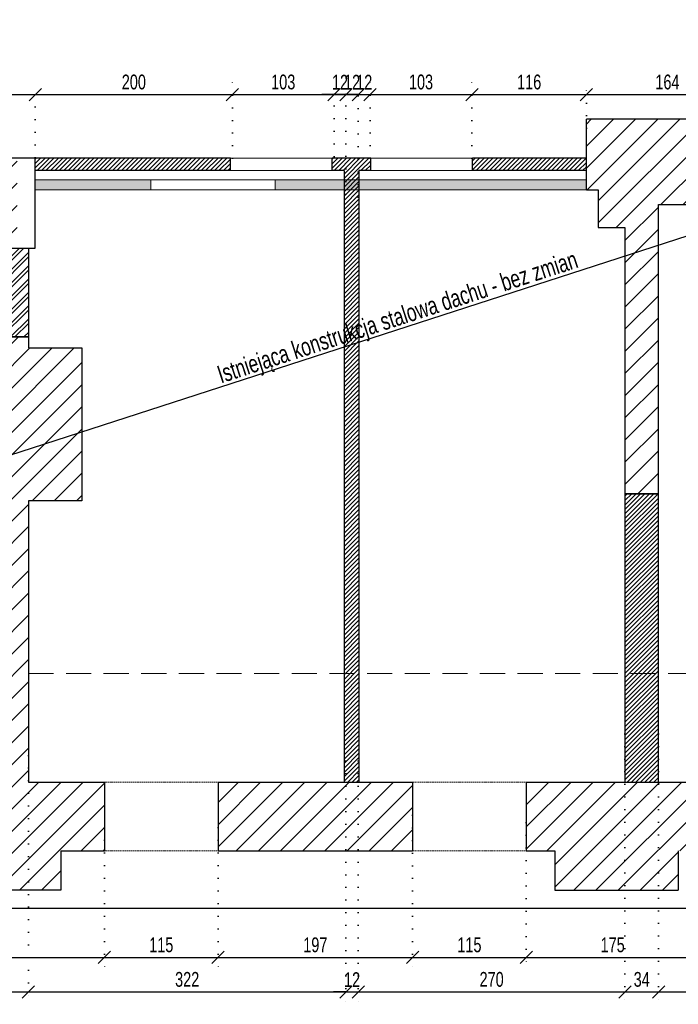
# Model space of a CAD drawing. Header units: millimetres. Extents: x 11149 to 111407, y -107619 to -23630.
# Tile 5 of 245: x 13029 to 13696, y -40030 to -39033. Entities that reach past the tile are written whole.
import ezdxf

# ---------------------------------------------------------------- set-up
doc = ezdxf.new("R2010")
doc.units = ezdxf.units.MM
doc.header["$LTSCALE"] = 2
for name, pattern in [('DOT', [6.35, 0, -6.35]), ('HIDDEN', [9.525, 6.35, -3.175]), ('HIDDENX2', [19.05, 12.7, -6.35])]:
    doc.linetypes.add(name, pattern=pattern)
doc.layers.get('0').update_dxf_attribs({"plot": 0})
doc.layers.get('Defpoints').update_dxf_attribs({"color": 1})
for name, color, linetype in [('3DPLAN_A_KRESKOWANIE 1', 253, 'Continuous'), ('3DPLAN_A_OPIS', 8, 'Continuous'), ('3DPLAN_K_NOŚNA', 7, 'Continuous'), ('3DPLAN_K_OBRYS WIDOK', 242, 'Continuous')]:
    doc.layers.add(name, color=color, linetype=linetype)
for name, color, linetype, lineweight in [('3DPLAN_A_WYSOKOŚCI ZMIANA', 144, 'HIDDENX2', 5), ('A_WYBURZENIA', 6, 'Continuous', 0), ('A_ściany mur', 2, 'Continuous', 30), ('e-cad_wymiary', 4, 'Continuous', 9), ('Opisy', 7, 'Continuous', 13), ('WIDOK', 7, 'Continuous', 25)]:
    doc.layers.add(name, color=color, linetype=linetype, lineweight=lineweight)
doc.styles.add('e-cad_1', font='arial.ttf', dxfattribs={"width": 0.7})
doc.dimstyles.new('e-cad_1_100_[cm]', dxfattribs={"dimscale": 10, "dimtxt": 1.5, "dimasz": 1.25, "dimexe": 1.25, "dimexo": 0.625, "dimgap": 0.5, "dimtad": 1, "dimdec": 0, "dimrnd": 1, "dimzin": 1, "dimtxsty": 'e-cad_1', "dimblk": 'OBLIQUE', "dimcen": 2.5, "dimclrd": 256, "dimclre": 252, "dimclrt": 7, "dimadec": 0, "dimazin": 0, "dimtfac": 1, "dimtix": 1, "dimtmove": 2, "dimatfit": 3, "dimldrblk": 'NONE', "dimfxl": 60, "dimfxlon": 1, "dimarcsym": 0})
pattern_1 = [(45, (-15708.4828, 6015.711), (-2.24506403, 2.24506403), [])]

# ---------------------------------------------------------------- blocks, each defined once
blk = doc.blocks.new('_OBLIQUE')
at = {"color": 0, "linetype": 'ByBlock', "lineweight": -2}
blk.add_line((-0.5, -0.5), (0.5, 0.5), dxfattribs=at)
blk = doc.blocks.new('*D601')
at = {"layer": 'Defpoints', "color": 0}
for p in [(12901.97, -39838.45), (13114.97, -39845.19), (13114.97, -39982.89)]:
    blk.add_point(p, dxfattribs=at)
at = {"layer": 'e-cad_wymiary', "color": 252, "linetype": 'DOT', "lineweight": -2}
for p, q in [((12901.97, -39844.7), (12901.97, -39995.39)), ((13114.97, -39851.44), (13114.97, -39995.39))]:
    blk.add_line(p, q, dxfattribs=at)
at = {"layer": 'e-cad_wymiary', "lineweight": -2}
blk.add_line((12901.97, -39982.89), (13114.97, -39982.89), dxfattribs=at)
at = {"layer": 'e-cad_wymiary', "lineweight": -2, "xscale": 12.5, "yscale": 12.5, "zscale": 12.5, "rotation": 180}
blk.add_blockref('_OBLIQUE', (12901.97, -39982.89), dxfattribs=at)
at = {"layer": 'e-cad_wymiary', "lineweight": -2, "xscale": 12.5, "yscale": 12.5, "zscale": 12.5}
blk.add_blockref('_OBLIQUE', (13114.97, -39982.89), dxfattribs=at)
at = {"layer": 'e-cad_wymiary', "color": 7, "insert": (13008.47, -39970.23), "char_height": 15, "attachment_point": 5, "style": 'e-cad_1'}
blk.add_mtext('213', dxfattribs=at)
blk = doc.blocks.new('_None')
blk = doc.blocks.new('*D602')
at = {"layer": 'Defpoints', "color": 0}
for p in [(13114.97, -39845.19), (13229.97, -39845.19), (13229.97, -39982.89)]:
    blk.add_point(p, dxfattribs=at)
at = {"layer": 'e-cad_wymiary', "color": 252, "linetype": 'DOT', "lineweight": -2}
for p, q in [((13114.97, -39851.44), (13114.97, -39995.39)), ((13229.97, -39851.44), (13229.97, -39995.39))]:
    blk.add_line(p, q, dxfattribs=at)
at = {"layer": 'e-cad_wymiary', "lineweight": -2}
blk.add_line((13114.97, -39982.89), (13229.97, -39982.89), dxfattribs=at)
at = {"layer": 'e-cad_wymiary', "lineweight": -2, "xscale": 12.5, "yscale": 12.5, "zscale": 12.5, "rotation": 180}
blk.add_blockref('_OBLIQUE', (13114.97, -39982.89), dxfattribs=at)
at = {"layer": 'e-cad_wymiary', "lineweight": -2, "xscale": 12.5, "yscale": 12.5, "zscale": 12.5}
blk.add_blockref('_OBLIQUE', (13229.97, -39982.89), dxfattribs=at)
at = {"layer": 'e-cad_wymiary', "color": 7, "insert": (13172.47, -39970.23), "char_height": 15, "attachment_point": 5, "style": 'e-cad_1'}
blk.add_mtext('115', dxfattribs=at)
blk = doc.blocks.new('*D603')
at = {"layer": 'Defpoints', "color": 0}
for p in [(13426.97, -39832.53), (13229.97, -39845.19), (13426.97, -39982.89)]:
    blk.add_point(p, dxfattribs=at)
at = {"layer": 'e-cad_wymiary', "color": 252, "linetype": 'DOT', "lineweight": -2}
for p, q in [((13426.97, -39838.78), (13426.97, -39995.39)), ((13229.97, -39851.44), (13229.97, -39995.39))]:
    blk.add_line(p, q, dxfattribs=at)
at = {"layer": 'e-cad_wymiary', "lineweight": -2}
blk.add_line((13229.97, -39982.89), (13426.97, -39982.89), dxfattribs=at)
at = {"layer": 'e-cad_wymiary', "lineweight": -2, "xscale": 12.5, "yscale": 12.5, "zscale": 12.5, "rotation": 180}
blk.add_blockref('_OBLIQUE', (13229.97, -39982.89), dxfattribs=at)
at = {"layer": 'e-cad_wymiary', "lineweight": -2, "xscale": 12.5, "yscale": 12.5, "zscale": 12.5}
blk.add_blockref('_OBLIQUE', (13426.97, -39982.89), dxfattribs=at)
at = {"layer": 'e-cad_wymiary', "color": 7, "insert": (13328.47, -39970.23), "char_height": 15, "attachment_point": 5, "style": 'e-cad_1'}
blk.add_mtext('197', dxfattribs=at)
blk = doc.blocks.new('*D604')
at = {"layer": 'Defpoints', "color": 0}
for p in [(13426.97, -39832.53), (13541.97, -39840.14), (13541.97, -39982.89)]:
    blk.add_point(p, dxfattribs=at)
at = {"layer": 'e-cad_wymiary', "color": 252, "linetype": 'DOT', "lineweight": -2}
for p, q in [((13426.97, -39838.78), (13426.97, -39995.39)), ((13541.97, -39846.39), (13541.97, -39995.39))]:
    blk.add_line(p, q, dxfattribs=at)
at = {"layer": 'e-cad_wymiary', "lineweight": -2}
blk.add_line((13426.97, -39982.89), (13541.97, -39982.89), dxfattribs=at)
at = {"layer": 'e-cad_wymiary', "lineweight": -2, "xscale": 12.5, "yscale": 12.5, "zscale": 12.5, "rotation": 180}
blk.add_blockref('_OBLIQUE', (13426.97, -39982.89), dxfattribs=at)
at = {"layer": 'e-cad_wymiary', "lineweight": -2, "xscale": 12.5, "yscale": 12.5, "zscale": 12.5}
blk.add_blockref('_OBLIQUE', (13541.97, -39982.89), dxfattribs=at)
at = {"layer": 'e-cad_wymiary', "color": 7, "insert": (13484.47, -39970.23), "char_height": 15, "attachment_point": 5, "style": 'e-cad_1'}
blk.add_mtext('115', dxfattribs=at)
blk = doc.blocks.new('*D605')
at = {"layer": 'Defpoints', "color": 0}
for p in [(13716.97, -39829.1), (13541.97, -39840.14), (13716.97, -39982.89)]:
    blk.add_point(p, dxfattribs=at)
at = {"layer": 'e-cad_wymiary', "color": 252, "linetype": 'DOT', "lineweight": -2}
for p, q in [((13716.97, -39835.35), (13716.97, -39995.39)), ((13541.97, -39846.39), (13541.97, -39995.39))]:
    blk.add_line(p, q, dxfattribs=at)
at = {"layer": 'e-cad_wymiary', "lineweight": -2}
blk.add_line((13541.97, -39982.89), (13716.97, -39982.89), dxfattribs=at)
at = {"layer": 'e-cad_wymiary', "lineweight": -2, "xscale": 12.5, "yscale": 12.5, "zscale": 12.5, "rotation": 180}
blk.add_blockref('_OBLIQUE', (13541.97, -39982.89), dxfattribs=at)
at = {"layer": 'e-cad_wymiary', "lineweight": -2, "xscale": 12.5, "yscale": 12.5, "zscale": 12.5}
blk.add_blockref('_OBLIQUE', (13716.97, -39982.89), dxfattribs=at)
at = {"layer": 'e-cad_wymiary', "color": 7, "insert": (13629.47, -39970.23), "char_height": 15, "attachment_point": 5, "style": 'e-cad_1'}
blk.add_mtext('175', dxfattribs=at)
blk = doc.blocks.new('*D627')
at = {"layer": 'Defpoints', "color": 0}
for p in [(12981.97, -39773.58), (13037.97, -39771.96), (13037.97, -40017.89)]:
    blk.add_point(p, dxfattribs=at)
at = {"layer": 'e-cad_wymiary', "color": 252, "linetype": 'DOT', "lineweight": -2}
for p, q in [((12981.97, -39779.83), (12981.97, -40030.39)), ((13037.97, -39778.21), (13037.97, -40030.39))]:
    blk.add_line(p, q, dxfattribs=at)
at = {"layer": 'e-cad_wymiary', "lineweight": -2}
blk.add_line((12981.97, -40017.89), (13037.97, -40017.89), dxfattribs=at)
at = {"layer": 'e-cad_wymiary', "lineweight": -2, "xscale": 12.5, "yscale": 12.5, "zscale": 12.5, "rotation": 180}
blk.add_blockref('_OBLIQUE', (12981.97, -40017.89), dxfattribs=at)
at = {"layer": 'e-cad_wymiary', "lineweight": -2, "xscale": 12.5, "yscale": 12.5, "zscale": 12.5}
blk.add_blockref('_OBLIQUE', (13037.97, -40017.89), dxfattribs=at)
at = {"layer": 'e-cad_wymiary', "color": 7, "insert": (13009.97, -40005.23), "char_height": 15, "attachment_point": 5, "style": 'e-cad_1'}
blk.add_mtext('56', dxfattribs=at)
blk = doc.blocks.new('*D628')
at = {"layer": 'Defpoints', "color": 0}
for p in [(13037.97, -39771.96), (13359.48, -39777.63), (13359.48, -40017.89)]:
    blk.add_point(p, dxfattribs=at)
at = {"layer": 'e-cad_wymiary', "color": 252, "linetype": 'DOT', "lineweight": -2}
for p, q in [((13037.97, -39778.21), (13037.97, -40030.39)), ((13359.48, -39783.88), (13359.48, -40030.39))]:
    blk.add_line(p, q, dxfattribs=at)
at = {"layer": 'e-cad_wymiary', "lineweight": -2}
blk.add_line((13037.97, -40017.89), (13359.48, -40017.89), dxfattribs=at)
at = {"layer": 'e-cad_wymiary', "lineweight": -2, "xscale": 12.5, "yscale": 12.5, "zscale": 12.5, "rotation": 180}
blk.add_blockref('_OBLIQUE', (13037.97, -40017.89), dxfattribs=at)
at = {"layer": 'e-cad_wymiary', "lineweight": -2, "xscale": 12.5, "yscale": 12.5, "zscale": 12.5}
blk.add_blockref('_OBLIQUE', (13359.48, -40017.89), dxfattribs=at)
at = {"layer": 'e-cad_wymiary', "color": 7, "insert": (13198.73, -40005.23), "char_height": 15, "attachment_point": 5, "style": 'e-cad_1'}
blk.add_mtext('322', dxfattribs=at)
blk = doc.blocks.new('*D629')
at = {"layer": 'Defpoints', "color": 0}
for p in [(13359.48, -39777.63), (13371.98, -39777.63), (13371.98, -40017.89)]:
    blk.add_point(p, dxfattribs=at)
at = {"layer": 'e-cad_wymiary', "color": 252, "linetype": 'DOT', "lineweight": -2}
for p, q in [((13359.48, -39783.88), (13359.48, -40030.39)), ((13371.98, -39783.88), (13371.98, -40030.39))]:
    blk.add_line(p, q, dxfattribs=at)
at = {"layer": 'e-cad_wymiary', "lineweight": -2}
for p, q in [((13359.48, -40017.89), (13346.98, -40017.89)), ((13359.48, -40017.89), (13371.98, -40017.89)), ((13371.98, -40017.89), (13384.48, -40017.89))]:
    blk.add_line(p, q, dxfattribs=at)
at = {"layer": 'e-cad_wymiary', "lineweight": -2, "xscale": 12.5, "yscale": 12.5, "zscale": 12.5}
blk.add_blockref('_OBLIQUE', (13359.48, -40017.89), dxfattribs=at)
at = {"layer": 'e-cad_wymiary', "lineweight": -2, "xscale": 12.5, "yscale": 12.5, "zscale": 12.5, "rotation": 180}
blk.add_blockref('_OBLIQUE', (13371.98, -40017.89), dxfattribs=at)
at = {"layer": 'e-cad_wymiary', "color": 7, "insert": (13365.73, -40005.36), "char_height": 15, "attachment_point": 5, "style": 'e-cad_1'}
blk.add_mtext('12', dxfattribs=at)
blk = doc.blocks.new('*D630')
at = {"layer": 'Defpoints', "color": 0}
for p in [(13641.97, -39750.09), (13371.98, -39777.63), (13641.97, -40017.89)]:
    blk.add_point(p, dxfattribs=at)
at = {"layer": 'e-cad_wymiary', "color": 252, "linetype": 'DOT', "lineweight": -2}
for p, q in [((13641.97, -39756.34), (13641.97, -40030.39)), ((13371.98, -39783.88), (13371.98, -40030.39))]:
    blk.add_line(p, q, dxfattribs=at)
at = {"layer": 'e-cad_wymiary', "lineweight": -2}
blk.add_line((13371.98, -40017.89), (13641.97, -40017.89), dxfattribs=at)
at = {"layer": 'e-cad_wymiary', "lineweight": -2, "xscale": 12.5, "yscale": 12.5, "zscale": 12.5, "rotation": 180}
blk.add_blockref('_OBLIQUE', (13371.98, -40017.89), dxfattribs=at)
at = {"layer": 'e-cad_wymiary', "lineweight": -2, "xscale": 12.5, "yscale": 12.5, "zscale": 12.5}
blk.add_blockref('_OBLIQUE', (13641.97, -40017.89), dxfattribs=at)
at = {"layer": 'e-cad_wymiary', "color": 7, "insert": (13506.98, -40005.23), "char_height": 15, "attachment_point": 5, "style": 'e-cad_1'}
blk.add_mtext('270', dxfattribs=at)
blk = doc.blocks.new('*D631')
at = {"layer": 'Defpoints', "color": 0}
for p in [(13641.97, -39750.09), (13675.97, -39750.09), (13675.97, -40017.89)]:
    blk.add_point(p, dxfattribs=at)
at = {"layer": 'e-cad_wymiary', "color": 252, "linetype": 'DOT', "lineweight": -2}
for p, q in [((13641.97, -39756.34), (13641.97, -40030.39)), ((13675.97, -39756.34), (13675.97, -40030.39))]:
    blk.add_line(p, q, dxfattribs=at)
at = {"layer": 'e-cad_wymiary', "lineweight": -2}
blk.add_line((13641.97, -40017.89), (13675.97, -40017.89), dxfattribs=at)
at = {"layer": 'e-cad_wymiary', "lineweight": -2, "xscale": 12.5, "yscale": 12.5, "zscale": 12.5, "rotation": 180}
blk.add_blockref('_OBLIQUE', (13641.97, -40017.89), dxfattribs=at)
at = {"layer": 'e-cad_wymiary', "lineweight": -2, "xscale": 12.5, "yscale": 12.5, "zscale": 12.5}
blk.add_blockref('_OBLIQUE', (13675.97, -40017.89), dxfattribs=at)
at = {"layer": 'e-cad_wymiary', "color": 7, "insert": (13658.97, -40005.23), "char_height": 15, "attachment_point": 5, "style": 'e-cad_1'}
blk.add_mtext('34', dxfattribs=at)
blk = doc.blocks.new('*D632')
at = {"layer": 'Defpoints', "color": 0, "ltscale": 0.5}
for p in [(13962.44, -39723.35), (13675.97, -39750.09), (13962.44, -40017.89)]:
    blk.add_point(p, dxfattribs=at)
at = {"layer": 'e-cad_wymiary', "color": 252, "linetype": 'DOT', "lineweight": -2}
for p, q in [((13962.44, -39729.6), (13962.44, -40030.39)), ((13675.97, -39756.34), (13675.97, -40030.39))]:
    blk.add_line(p, q, dxfattribs=at)
at = {"layer": 'e-cad_wymiary', "lineweight": -2}
blk.add_line((13675.97, -40017.89), (13962.44, -40017.89), dxfattribs=at)
at = {"layer": 'e-cad_wymiary', "lineweight": -2, "ltscale": 0.5, "xscale": 12.5, "yscale": 12.5, "zscale": 12.5, "rotation": 180}
blk.add_blockref('_OBLIQUE', (13675.97, -40017.89), dxfattribs=at)
at = {"layer": 'e-cad_wymiary', "lineweight": -2, "ltscale": 0.5, "xscale": 12.5, "yscale": 12.5, "zscale": 12.5}
blk.add_blockref('_OBLIQUE', (13962.44, -40017.89), dxfattribs=at)
at = {"layer": 'e-cad_wymiary', "color": 7, "ltscale": 0.5, "insert": (13819.2, -40005.23), "char_height": 15, "attachment_point": 5, "style": 'e-cad_1'}
blk.add_mtext('286', dxfattribs=at)
blk = doc.blocks.new('*D720')
at = {"layer": 'Defpoints', "color": 0}
for p in [(13044.97, -39108.89), (12950.97, -39178.75), (13044.97, -39178.75)]:
    blk.add_point(p, dxfattribs=at)
at = {"layer": 'e-cad_wymiary', "color": 252, "linetype": 'DOT', "lineweight": -2}
for p, q in [((12950.97, -39172.5), (12950.97, -39096.39)), ((13044.97, -39172.5), (13044.97, -39096.39))]:
    blk.add_line(p, q, dxfattribs=at)
at = {"layer": 'e-cad_wymiary', "lineweight": -2}
blk.add_line((12950.97, -39108.89), (13044.97, -39108.89), dxfattribs=at)
at = {"layer": 'e-cad_wymiary', "lineweight": -2, "xscale": 12.5, "yscale": 12.5, "zscale": 12.5, "rotation": 180}
blk.add_blockref('_OBLIQUE', (12950.97, -39108.89), dxfattribs=at)
at = {"layer": 'e-cad_wymiary', "lineweight": -2, "xscale": 12.5, "yscale": 12.5, "zscale": 12.5}
blk.add_blockref('_OBLIQUE', (13044.97, -39108.89), dxfattribs=at)
at = {"layer": 'e-cad_wymiary', "color": 7, "insert": (12997.97, -39096.23), "char_height": 15, "attachment_point": 5, "style": 'e-cad_1'}
blk.add_mtext('94', dxfattribs=at)
blk = doc.blocks.new('*D721')
at = {"layer": 'Defpoints', "color": 0}
for p in [(13244.48, -39108.89), (13044.97, -39178.75), (13244.48, -39179.64)]:
    blk.add_point(p, dxfattribs=at)
at = {"layer": 'e-cad_wymiary', "color": 252, "linetype": 'DOT', "lineweight": -2}
for p, q in [((13044.97, -39172.5), (13044.97, -39096.39)), ((13244.48, -39173.39), (13244.48, -39096.39))]:
    blk.add_line(p, q, dxfattribs=at)
at = {"layer": 'e-cad_wymiary', "lineweight": -2}
blk.add_line((13044.97, -39108.89), (13244.48, -39108.89), dxfattribs=at)
at = {"layer": 'e-cad_wymiary', "lineweight": -2, "xscale": 12.5, "yscale": 12.5, "zscale": 12.5, "rotation": 180}
blk.add_blockref('_OBLIQUE', (13044.97, -39108.89), dxfattribs=at)
at = {"layer": 'e-cad_wymiary', "lineweight": -2, "xscale": 12.5, "yscale": 12.5, "zscale": 12.5}
blk.add_blockref('_OBLIQUE', (13244.48, -39108.89), dxfattribs=at)
at = {"layer": 'e-cad_wymiary', "color": 7, "insert": (13144.73, -39096.23), "char_height": 15, "attachment_point": 5, "style": 'e-cad_1'}
blk.add_mtext('200', dxfattribs=at)
blk = doc.blocks.new('*D722')
at = {"layer": 'Defpoints', "color": 0}
for p in [(13347.48, -39108.89), (13244.48, -39179.64), (13347.48, -39177.8)]:
    blk.add_point(p, dxfattribs=at)
at = {"layer": 'e-cad_wymiary', "color": 252, "linetype": 'DOT', "lineweight": -2}
for p, q in [((13244.48, -39173.39), (13244.48, -39096.39)), ((13347.48, -39171.55), (13347.48, -39096.39))]:
    blk.add_line(p, q, dxfattribs=at)
at = {"layer": 'e-cad_wymiary', "lineweight": -2}
blk.add_line((13244.48, -39108.89), (13347.48, -39108.89), dxfattribs=at)
at = {"layer": 'e-cad_wymiary', "lineweight": -2, "xscale": 12.5, "yscale": 12.5, "zscale": 12.5, "rotation": 180}
blk.add_blockref('_OBLIQUE', (13244.48, -39108.89), dxfattribs=at)
at = {"layer": 'e-cad_wymiary', "lineweight": -2, "xscale": 12.5, "yscale": 12.5, "zscale": 12.5}
blk.add_blockref('_OBLIQUE', (13347.48, -39108.89), dxfattribs=at)
at = {"layer": 'e-cad_wymiary', "color": 7, "insert": (13295.98, -39096.23), "char_height": 15, "attachment_point": 5, "style": 'e-cad_1'}
blk.add_mtext('103', dxfattribs=at)
blk = doc.blocks.new('*D723')
at = {"layer": 'Defpoints', "color": 0}
for p in [(13359.48, -39108.89), (13347.48, -39177.8), (13359.48, -39216.09)]:
    blk.add_point(p, dxfattribs=at)
at = {"layer": 'e-cad_wymiary', "color": 252, "linetype": 'DOT', "lineweight": -2}
for p, q in [((13347.48, -39171.55), (13347.48, -39096.39)), ((13359.48, -39209.84), (13359.48, -39096.39))]:
    blk.add_line(p, q, dxfattribs=at)
at = {"layer": 'e-cad_wymiary', "lineweight": -2}
for p, q in [((13347.48, -39108.89), (13334.98, -39108.89)), ((13347.48, -39108.89), (13359.48, -39108.89)), ((13359.48, -39108.89), (13371.98, -39108.89))]:
    blk.add_line(p, q, dxfattribs=at)
at = {"layer": 'e-cad_wymiary', "lineweight": -2, "xscale": 12.5, "yscale": 12.5, "zscale": 12.5}
blk.add_blockref('_OBLIQUE', (13347.48, -39108.89), dxfattribs=at)
at = {"layer": 'e-cad_wymiary', "lineweight": -2, "xscale": 12.5, "yscale": 12.5, "zscale": 12.5, "rotation": 180}
blk.add_blockref('_OBLIQUE', (13359.48, -39108.89), dxfattribs=at)
at = {"layer": 'e-cad_wymiary', "color": 7, "insert": (13353.48, -39096.36), "char_height": 15, "attachment_point": 5, "style": 'e-cad_1'}
blk.add_mtext('12', dxfattribs=at)
blk = doc.blocks.new('*D724')
at = {"layer": 'Defpoints', "color": 0}
for p in [(13371.98, -39108.89), (13359.48, -39216.09), (13371.98, -39218.94)]:
    blk.add_point(p, dxfattribs=at)
at = {"layer": 'e-cad_wymiary', "color": 252, "linetype": 'DOT', "lineweight": -2}
for p, q in [((13359.48, -39209.84), (13359.48, -39096.39)), ((13371.98, -39212.69), (13371.98, -39096.39))]:
    blk.add_line(p, q, dxfattribs=at)
at = {"layer": 'e-cad_wymiary', "lineweight": -2}
for p, q in [((13359.48, -39108.89), (13346.98, -39108.89)), ((13359.48, -39108.89), (13371.98, -39108.89)), ((13371.98, -39108.89), (13384.48, -39108.89))]:
    blk.add_line(p, q, dxfattribs=at)
at = {"layer": 'e-cad_wymiary', "lineweight": -2, "xscale": 12.5, "yscale": 12.5, "zscale": 12.5}
blk.add_blockref('_OBLIQUE', (13359.48, -39108.89), dxfattribs=at)
at = {"layer": 'e-cad_wymiary', "lineweight": -2, "xscale": 12.5, "yscale": 12.5, "zscale": 12.5, "rotation": 180}
blk.add_blockref('_OBLIQUE', (13371.98, -39108.89), dxfattribs=at)
at = {"layer": 'e-cad_wymiary', "color": 7, "insert": (13365.73, -39096.36), "char_height": 15, "attachment_point": 5, "style": 'e-cad_1'}
blk.add_mtext('12', dxfattribs=at)
blk = doc.blocks.new('*D725')
at = {"layer": 'Defpoints', "color": 0}
for p in [(13383.98, -39108.89), (13383.98, -39179.64), (13371.98, -39218.94)]:
    blk.add_point(p, dxfattribs=at)
at = {"layer": 'e-cad_wymiary', "color": 252, "linetype": 'DOT', "lineweight": -2}
for p, q in [((13371.98, -39212.69), (13371.98, -39096.39)), ((13383.98, -39173.39), (13383.98, -39096.39))]:
    blk.add_line(p, q, dxfattribs=at)
at = {"layer": 'e-cad_wymiary', "lineweight": -2}
for p, q in [((13371.98, -39108.89), (13359.48, -39108.89)), ((13371.98, -39108.89), (13383.98, -39108.89)), ((13383.98, -39108.89), (13396.48, -39108.89))]:
    blk.add_line(p, q, dxfattribs=at)
at = {"layer": 'e-cad_wymiary', "lineweight": -2, "xscale": 12.5, "yscale": 12.5, "zscale": 12.5}
blk.add_blockref('_OBLIQUE', (13371.98, -39108.89), dxfattribs=at)
at = {"layer": 'e-cad_wymiary', "lineweight": -2, "xscale": 12.5, "yscale": 12.5, "zscale": 12.5, "rotation": 180}
blk.add_blockref('_OBLIQUE', (13383.98, -39108.89), dxfattribs=at)
at = {"layer": 'e-cad_wymiary', "color": 7, "insert": (13377.98, -39096.36), "char_height": 15, "attachment_point": 5, "style": 'e-cad_1'}
blk.add_mtext('12', dxfattribs=at)
blk = doc.blocks.new('*D726')
at = {"layer": 'Defpoints', "color": 0}
for p in [(13486.98, -39108.89), (13383.98, -39179.64), (13486.98, -39179.64)]:
    blk.add_point(p, dxfattribs=at)
at = {"layer": 'e-cad_wymiary', "color": 252, "linetype": 'DOT', "lineweight": -2}
for p, q in [((13383.98, -39173.39), (13383.98, -39096.39)), ((13486.98, -39173.39), (13486.98, -39096.39))]:
    blk.add_line(p, q, dxfattribs=at)
at = {"layer": 'e-cad_wymiary', "lineweight": -2}
blk.add_line((13383.98, -39108.89), (13486.98, -39108.89), dxfattribs=at)
at = {"layer": 'e-cad_wymiary', "lineweight": -2, "xscale": 12.5, "yscale": 12.5, "zscale": 12.5, "rotation": 180}
blk.add_blockref('_OBLIQUE', (13383.98, -39108.89), dxfattribs=at)
at = {"layer": 'e-cad_wymiary', "lineweight": -2, "xscale": 12.5, "yscale": 12.5, "zscale": 12.5}
blk.add_blockref('_OBLIQUE', (13486.98, -39108.89), dxfattribs=at)
at = {"layer": 'e-cad_wymiary', "color": 7, "insert": (13435.48, -39096.23), "char_height": 15, "attachment_point": 5, "style": 'e-cad_1'}
blk.add_mtext('103', dxfattribs=at)
blk = doc.blocks.new('*D727')
at = {"layer": 'Defpoints', "color": 0}
for p in [(13602.97, -39108.89), (13602.97, -39149.3), (13486.98, -39179.64)]:
    blk.add_point(p, dxfattribs=at)
at = {"layer": 'e-cad_wymiary', "color": 252, "linetype": 'DOT', "lineweight": -2}
for p, q in [((13486.98, -39173.39), (13486.98, -39096.39)), ((13602.97, -39143.05), (13602.97, -39096.39))]:
    blk.add_line(p, q, dxfattribs=at)
at = {"layer": 'e-cad_wymiary', "lineweight": -2}
blk.add_line((13486.98, -39108.89), (13602.97, -39108.89), dxfattribs=at)
at = {"layer": 'e-cad_wymiary', "lineweight": -2, "xscale": 12.5, "yscale": 12.5, "zscale": 12.5, "rotation": 180}
blk.add_blockref('_OBLIQUE', (13486.98, -39108.89), dxfattribs=at)
at = {"layer": 'e-cad_wymiary', "lineweight": -2, "xscale": 12.5, "yscale": 12.5, "zscale": 12.5}
blk.add_blockref('_OBLIQUE', (13602.97, -39108.89), dxfattribs=at)
at = {"layer": 'e-cad_wymiary', "color": 7, "insert": (13544.98, -39096.23), "char_height": 15, "attachment_point": 5, "style": 'e-cad_1'}
blk.add_mtext('116', dxfattribs=at)
blk = doc.blocks.new('*D728')
at = {"layer": 'Defpoints', "color": 0}
for p in [(13766.97, -39108.89), (13602.97, -39149.3), (13766.97, -39167.12)]:
    blk.add_point(p, dxfattribs=at)
at = {"layer": 'e-cad_wymiary', "color": 252, "linetype": 'DOT', "lineweight": -2}
for p, q in [((13602.97, -39143.05), (13602.97, -39096.39)), ((13766.97, -39160.87), (13766.97, -39096.39))]:
    blk.add_line(p, q, dxfattribs=at)
at = {"layer": 'e-cad_wymiary', "lineweight": -2}
blk.add_line((13602.97, -39108.89), (13766.97, -39108.89), dxfattribs=at)
at = {"layer": 'e-cad_wymiary', "lineweight": -2, "xscale": 12.5, "yscale": 12.5, "zscale": 12.5, "rotation": 180}
blk.add_blockref('_OBLIQUE', (13602.97, -39108.89), dxfattribs=at)
at = {"layer": 'e-cad_wymiary', "lineweight": -2, "xscale": 12.5, "yscale": 12.5, "zscale": 12.5}
blk.add_blockref('_OBLIQUE', (13766.97, -39108.89), dxfattribs=at)
at = {"layer": 'e-cad_wymiary', "color": 7, "insert": (13684.97, -39096.23), "char_height": 15, "attachment_point": 5, "style": 'e-cad_1'}
blk.add_mtext('164', dxfattribs=at)

msp = doc.modelspace()

# ---------------------------------------------------------------- hatches: boundary and pattern name
at = {"layer": '3DPLAN_A_KRESKOWANIE 1'}
h = msp.add_hatch(dxfattribs=at)
h.set_pattern_fill('ANSI31', color=256, scale=5, style=0)
h.set_pattern_definition([(45, (14206.918, -38714.36), (-11.22532, 11.22532), [])])
h.paths.add_polyline_path([(14219.97, -38701.39), (14194.97, -38701.39), (14194.97, -38726.39), (14219.97, -38726.39)])
h.paths.add_polyline_path([(12418.47, -38265.89), (12293.47, -38265.89), (12293.47, -38305.89), (11781.49, -38305.89), (11781.49, -38349.39), (11809.49, -38349.39), (11809.49, -38458.39), (11829.97, -38458.39), (11829.97, -38349.39), (12348.97, -38349.39), (12348.97, -38549.39), (12396.97, -38549.39), (12396.97, -38613.39), (12410.97, -38613.39), (12410.97, -38352.39), (12439.97, -38352.39), (12439.97, -38305.89), (12418.47, -38305.89)])
h.paths.add_polyline_path([(12747.96, -38305.89), (12559.97, -38305.89), (12559.97, -38352.39), (12559.97, -38395.39), (12572.96, -38395.39), (12572.96, -38355.39), (12747.96, -38355.39)])
h.paths.add_polyline_path([(12410.97, -38716.39), (12396.97, -38716.39), (12396.97, -38911.39), (12326.97, -38911.39), (12326.97, -38928.39), (11829.97, -38928.39), (11829.97, -38858.39), (11809.49, -38858.39), (11809.49, -38928.39), (11781.49, -38928.39), (11781.49, -38994.39), (11798.97, -38994.39), (11798.97, -38950.39), (12368.97, -38950.39), (12368.97, -39017.39), (12375.97, -39017.39), (12375.97, -39010.39), (12410.97, -39010.39)])
h.paths.add_polyline_path([(11829.97, -38633.39), (11809.49, -38633.39), (11809.49, -38683.39), (11829.97, -38683.39)])
h.paths.add_polyline_path([(13772.97, -38305.89), (13726.97, -38305.89), (13726.97, -38265.89), (13601.97, -38265.89), (13601.97, -38305.89), (13559.97, -38305.89), (13559.97, -38347.39), (13627.97, -38347.39), (13627.97, -38636.39), (13204.97, -38636.39), (13204.97, -38653.39), (13245.97, -38653.39), (13245.97, -38705.39), (13618.97, -38705.39), (13618.97, -38755.65), (13648.97, -38755.65), (13648.97, -38485.39), (13689.97, -38485.39), (13689.97, -38341.39), (13772.97, -38341.39)])
h.paths.add_polyline_path([(14060.97, -38305.89), (13887.97, -38305.89), (13887.97, -38341.39), (14060.97, -38341.39)])
h.paths.add_polyline_path([(13091.97, -39365.39), (13037.97, -39365.39), (13037.97, -39354.39), (12981.97, -39354.39), (12916.97, -39354.39), (12916.97, -39519.39), (12981.97, -39519.39), (12981.97, -39808.39), (12901.97, -39808.39), (12901.97, -39874.89), (12945.97, -39874.89), (12945.97, -39914.89), (13070.97, -39914.89), (13070.97, -39874.89), (13114.97, -39874.89), (13114.97, -39805.39), (13037.97, -39805.39), (13037.97, -39520.39), (13091.97, -39520.39)])
h.paths.add_polyline_path([(13426.97, -39805.39), (13229.97, -39805.39), (13229.97, -39874.89), (13426.97, -39874.89)])
h.paths.add_polyline_path([(12956.97, -39264.39), (12956.97, -39197.39), (12950.97, -39197.39), (12950.97, -39173.39), (13026.62, -39173.39), (13026.62, -39264.39)])
h.paths.add_polyline_path([(12726.97, -39808.39), (12590.97, -39808.39), (12590.97, -39874.89), (12726.97, -39874.89)])
h.paths.add_polyline_path([(12415.97, -39808.39), (11864.97, -39808.39), (11864.97, -39692.39), (11809.49, -39692.39), (11809.49, -39808.39), (11781.49, -39808.39), (11781.49, -39874.89), (12231.97, -39874.89), (12231.97, -39914.89), (12356.97, -39914.89), (12356.97, -39874.89), (12415.97, -39874.89)])
h.paths.add_polyline_path([(11864.97, -39470.39), (11809.49, -39470.39), (11809.49, -39517.39), (11864.97, -39517.39)])
h.paths.add_polyline_path([(14626.97, -39805.39), (14431.97, -39805.39), (14431.97, -39874.89), (14626.97, -39874.89)])
h.paths.add_polyline_path([(14316.97, -39805.39), (14140.97, -39805.39), (14140.97, -39874.89), (14161.97, -39874.89), (14161.97, -39914.89), (14286.97, -39914.89), (14286.97, -39874.89), (14316.97, -39874.89)])
h.paths.add_polyline_path([(14025.97, -39805.39), (13831.97, -39805.39), (13831.97, -39874.89), (14025.97, -39874.89)])
h.paths.add_polyline_path([(13716.97, -39805.39), (13541.97, -39805.39), (13541.97, -39874.89), (13570.97, -39874.89), (13570.97, -39914.89), (13695.97, -39914.89), (13695.97, -39874.89), (13716.97, -39874.89)])
h.paths.add_polyline_path([(13602.97, -38997.89), (13602.97, -38912.39), (13618.97, -38912.39), (13618.97, -38902.89), (13618.97, -38875.39), (13648.97, -38875.39), (13648.97, -38902.89), (13654.97, -38902.89), (13654.97, -38959.89), (13769.97, -38959.89), (13769.97, -38987.39), (13908.97, -38987.39), (13908.97, -38997.89), (13769.97, -38997.89), (13608.97, -38997.89)])
h.paths.add_polyline_path([(13602.97, -39133.89), (13766.97, -39133.89), (13766.97, -39220.39), (13675.97, -39220.39), (13675.97, -39513.39), (13641.97, -39513.39), (13641.97, -39243.39), (13614.97, -39243.39), (13614.97, -39205.39), (13602.97, -39205.39)])
h.paths.add_polyline_path([(14806.97, -39086.39), (14806.97, -39266.39), (14740.97, -39266.39), (14740.97, -39343.39), (14762.97, -39343.39), (14762.97, -39575.39), (14775.97, -39575.39), (14775.97, -39329.39), (14934.97, -39329.39), (14934.97, -39260.39), (14870.97, -39260.39), (14870.97, -39136.39), (14816.97, -39136.39), (14816.97, -39003.39), (14870.97, -39003.39), (14870.97, -38895.39), (14807.97, -38895.39), (14807.97, -39063.39)])
h.paths.add_polyline_path([(14254.97, -39243.39), (14204.97, -39243.39), (14204.97, -39220.39), (13896.97, -39220.39), (13896.97, -39195.89), (14129.97, -39195.89), (14129.97, -39132.89), (14242.97, -39132.89), (14242.97, -38997.89), (14137.97, -38997.89), (14137.97, -38972.39), (14205.97, -38972.39), (14205.97, -38906.39), (14253.97, -38906.39), (14253.97, -39063.39), (14254.97, -39086.39)])
h.paths.add_polyline_path([(14636.97, -38305.89), (14463.97, -38305.89), (14463.97, -38341.39), (14636.97, -38341.39)])
h.paths.add_polyline_path([(14924.97, -38305.89), (14901.97, -38305.89), (14901.97, -38265.89), (14776.97, -38265.89), (14776.97, -38305.89), (14751.97, -38305.89), (14751.97, -38341.39), (14924.97, -38341.39)])
h.paths.add_polyline_path([(15234.97, -38305.89), (15039.97, -38305.89), (15039.97, -38341.39), (15234.97, -38341.39)])
h.paths.add_polyline_path([(15524.97, -38305.89), (15502.97, -38305.89), (15502.97, -38265.89), (15377.97, -38265.89), (15377.97, -38305.89), (15349.97, -38305.89), (15349.97, -38341.39), (15524.97, -38341.39)])
h.paths.add_polyline_path([(15834.97, -38305.89), (15641.97, -38305.89), (15641.97, -38341.39), (15834.97, -38341.39)])
h.paths.add_polyline_path([(16625.97, -38305.89), (16098.97, -38305.89), (16098.97, -38265.89), (15973.97, -38265.89), (15973.97, -38305.89), (15948.97, -38305.89), (15948.97, -38341.39), (16550.97, -38341.39), (16550.97, -38448.39), (16594.97, -38448.39), (16594.97, -38341.39), (16625.97, -38341.39)])
h.paths.add_polyline_path([(16594.97, -38625.39), (16550.97, -38625.39), (16550.97, -38680.39), (16594.97, -38680.39)])
h.paths.add_polyline_path([(16594.97, -38857.39), (16550.97, -38857.39), (16550.97, -38985.39), (16594.97, -38985.39)])
h.paths.add_polyline_path([(16594.97, -39161.39), (16550.97, -39161.39), (16550.97, -39291.39), (16594.97, -39291.39)])
h.paths.add_polyline_path([(16594.97, -39467.39), (16550.97, -39467.39), (16550.97, -39522.39), (16594.97, -39522.39)])
h.paths.add_polyline_path([(16625.97, -39801.39), (16594.97, -39801.39), (16594.97, -39699.39), (16550.97, -39699.39), (16550.97, -39801.39), (15944.97, -39801.39), (15944.97, -39874.89), (15973.97, -39874.89), (15973.97, -39914.89), (16098.97, -39914.89), (16098.97, -39874.89), (16625.97, -39874.89)])
h.paths.add_polyline_path([(15830.97, -39801.39), (15637.97, -39801.39), (15637.97, -39874.89), (15830.97, -39874.89)])
h.paths.add_polyline_path([(15520.97, -39801.39), (15345.97, -39801.39), (15345.97, -39874.89), (15369.97, -39874.89), (15369.97, -39914.89), (15494.97, -39914.89), (15494.97, -39874.89), (15520.97, -39874.89)])
h.paths.add_polyline_path([(15230.97, -39801.39), (15035.97, -39801.39), (15035.97, -39874.89), (15230.97, -39874.89)])
h.paths.add_polyline_path([(14920.97, -39801.39), (14775.97, -39801.39), (14775.97, -39768.39), (14762.97, -39768.39), (14762.97, -39805.39), (14741.97, -39805.39), (14741.97, -39874.89), (14768.97, -39874.89), (14768.97, -39914.89), (14893.97, -39914.89), (14893.97, -39874.89), (14920.97, -39874.89)])
h.paths.add_polyline_path([(15468.97, -39135.39), (15406.97, -39135.39), (15406.97, -39244.39), (15468.97, -39244.39)])
h.paths.add_polyline_path([(15468.97, -38894.39), (15406.97, -38894.39), (15406.97, -39005.39), (15468.97, -39005.39)])
h.paths.add_polyline_path([(16056.97, -39178.39), (16006.97, -39178.39), (16006.97, -39233.39), (16056.97, -39233.39)])
h.paths.add_polyline_path([(16056.97, -38909.39), (16006.97, -38909.39), (16006.97, -38963.39), (16056.97, -38963.39)])
h.paths.add_polyline_path([(14348.97, -38305.89), (14324.97, -38305.89), (14324.97, -38265.89), (14199.97, -38265.89), (14199.97, -38305.89), (14175.97, -38305.89), (14175.97, -38341.39), (14348.97, -38341.39)])
h.paths.add_polyline_path([(13212, -38246.89), (13198.97, -38246.89), (13198.97, -38347.39), (13444.97, -38347.39), (13444.97, -38305.89), (13212, -38305.89)])
h.paths.add_polyline_path([(12676.73, -39020.39), (12559.97, -39020.39), (12559.97, -38895.39), (12575.97, -38895.39), (12575.97, -39009.39), (12676.73, -39009.39)])
h.paths.add_polyline_path([(12572.96, -38616.89), (12572.96, -38655.39), (12559.97, -38655.39), (12559.97, -38616.89)])
at = {"layer": '3DPLAN_A_OPIS', "lineweight": 0, "transparency": 33554687}
h = msp.add_hatch(dxfattribs=at)
h.set_pattern_fill('ANSI31', color=1)
h.set_pattern_definition(pattern_1)
h.paths.add_polyline_path([(13044.97, -39185.89), (13242.64, -39185.89), (13242.64, -39173.39), (13044.97, -39173.39)])
h.paths.add_polyline_path([(13487.64, -39173.39), (13487.64, -39185.89), (13602.97, -39185.89), (13602.97, -39173.39)])
h.paths.add_polyline_path([(13357.64, -39195.39), (13372.64, -39195.39), (13372.64, -39185.89), (13384.64, -39185.95), (13384.64, -39173.45), (13345.64, -39173.45), (13345.64, -39185.95), (13357.64, -39185.89)])
h.paths.add_polyline_path([(13357.64, -39195.39), (13357.64, -39205.39), (13372.64, -39205.39), (13372.64, -39195.39)])
h.paths.add_polyline_path([(13357.64, -39695.39), (13372.64, -39695.39), (13372.64, -39205.39), (13357.64, -39205.39)])
h.paths.add_polyline_path([(13357.64, -39695.39), (13357.64, -39805.39), (13372.64, -39805.5), (13372.64, -39695.39)])
h = msp.add_hatch(dxfattribs=at)
h.set_pattern_fill('ANSI32', color=1)
h.set_pattern_definition([(45, (7e-12, 214.148), (-6.735192, 6.735192), []), (45, (4.49, 214.148), (-6.735192, 6.735192), [])])
h.paths.add_polyline_path([(12981.97, -39354.39), (12981.97, -39264.39), (13037.97, -39264.39), (13037.97, -39354.39)])
h = msp.add_hatch(dxfattribs=at)
h.set_pattern_fill('ANSI31', color=1)
h.set_pattern_definition(pattern_1)
h.paths.add_polyline_path([(13641.97, -39695.39), (13675.97, -39695.39), (13675.97, -39513.39), (13641.97, -39513.39)])
h.paths.add_polyline_path([(13641.97, -39695.39), (13641.97, -39805.39), (13675.97, -39805.39), (13675.97, -39695.39)])
at = {"layer": 'A_WYBURZENIA', "transparency": 33554687}
h = msp.add_hatch(dxfattribs=at)
h.set_pattern_fill('DOTS', color=256)
h.set_pattern_definition([(0, (-8845.8284, -10939.8763), (0.79375, 1.5875), [0, -1.5875])])
h.paths.add_polyline_path([(13044.97, -39205.39), (13161.97, -39205.39), (13161.97, -39195.39), (13044.97, -39195.39)])
h.paths.add_polyline_path([(13287.97, -39205.39), (13287.97, -39195.39), (13602.97, -39195.39), (13602.97, -39205.39)])

# ---------------------------------------------------------------- linework, layer by layer
at = {"layer": '3DPLAN_A_OPIS', "color": 1, "lineweight": 30}
for p, q in [((13242.64, -39173.39), (13044.97, -39173.39)), ((13242.64, -39185.89), (13242.64, -39173.39)), ((13384.64, -39173.39), (13345.64, -39173.39)), ((13345.64, -39185.95), (13345.64, -39173.45)), ((13384.64, -39185.89), (13384.64, -39173.39)), ((13602.97, -39173.39), (13487.64, -39173.39)), ((13487.64, -39185.89), (13487.64, -39173.39)), ((13242.64, -39185.89), (13044.97, -39185.89)), ((13356.64, -39185.89), (13345.64, -39185.89)), ((13357.64, -39185.95), (13357.64, -39805.45)), ((13372.64, -39185.89), (13372.64, -39805.39)), ((13384.64, -39185.89), (13372.64, -39185.89)), ((13602.97, -39185.89), (13487.64, -39185.89))]:
    msp.add_line(p, q, dxfattribs=at)
at = {"layer": '3DPLAN_A_OPIS', "color": 1, "lineweight": 5}
for p, q in [((13347.48, -39173.39), (13242.64, -39173.39)), ((13384.64, -39173.39), (13487.64, -39173.39)), ((13242.64, -39185.89), (13347.48, -39185.89)), ((13384.64, -39185.89), (13487.64, -39185.89))]:
    msp.add_line(p, q, dxfattribs=at)
at = {"layer": '3DPLAN_A_OPIS', "color": 1, "lineweight": 30}
for points in [[(12981.97, -39264.39), (13037.97, -39264.39), (13037.97, -39354.39), (12981.97, -39354.39)], [(13641.97, -39805.39), (13675.97, -39805.39), (13675.97, -39513.39), (13641.97, -39513.39)]]:
    msp.add_lwpolyline(points, close=True, dxfattribs=at)
at = {"layer": '3DPLAN_A_WYSOKOŚCI ZMIANA'}
for p, q in [((13037.97, -39354.39), (13037.97, -39264.39)), ((13037.97, -39695.39), (14762.97, -39695.39))]:
    msp.add_line(p, q, dxfattribs=at)
at = {"layer": '3DPLAN_K_NOŚNA'}
for p, q in [((13044.97, -39173.39), (12950.97, -39173.39)), ((13044.97, -39264.39), (13044.97, -39173.39)), ((12981.97, -39264.39), (13037.97, -39264.39)), ((13037.97, -39264.39), (13044.97, -39264.39)), ((12981.97, -39354.39), (13037.97, -39354.39))]:
    msp.add_line(p, q, dxfattribs=at)
at = {"layer": '3DPLAN_K_OBRYS WIDOK'}
msp.add_line((11746.49, -39932.89), (16677.49, -39932.89), dxfattribs=at)
at = {"layer": 'A_WYBURZENIA', "transparency": 33554687}
for p, q in [((13161.97, -39195.39), (13044.97, -39195.39)), ((13161.97, -39205.39), (13161.97, -39195.39)), ((13161.97, -39195.39), (13287.97, -39195.39)), ((13287.97, -39205.39), (13287.97, -39195.39)), ((13602.97, -39195.39), (13287.97, -39195.39)), ((13044.97, -39205.39), (13161.97, -39205.39)), ((13287.97, -39205.39), (13161.97, -39205.39)), ((13287.97, -39205.39), (13602.97, -39205.39))]:
    msp.add_line(p, q, dxfattribs=at)
at = {"layer": 'A_ściany mur', "ltscale": 0.1}
for p, q in [((13602.97, -39205.39), (13602.97, -39133.89)), ((13766.97, -39133.89), (13602.97, -39133.89)), ((13602.97, -39205.39), (13614.97, -39205.39)), ((13614.97, -39205.39), (13614.97, -39243.39)), ((13675.97, -39513.39), (13675.97, -39220.39)), ((13675.97, -39220.39), (13766.97, -39220.39)), ((13614.97, -39243.39), (13641.97, -39243.39)), ((13641.97, -39243.39), (13641.97, -39513.39)), ((13037.97, -39354.39), (13037.97, -39365.39)), ((13037.97, -39365.39), (13091.97, -39365.39)), ((13091.97, -39365.39), (13091.97, -39520.39)), ((13641.97, -39513.39), (13675.97, -39513.39)), ((13091.97, -39520.39), (13037.97, -39520.39)), ((13037.97, -39520.39), (13037.97, -39805.39)), ((13037.97, -39805.39), (13114.97, -39805.39)), ((13114.97, -39805.39), (13114.97, -39874.89)), ((13229.97, -39805.39), (13426.97, -39805.39)), ((13229.97, -39805.39), (13229.97, -39874.89)), ((13426.97, -39805.39), (13426.97, -39874.89)), ((13541.97, -39805.39), (13716.97, -39805.39)), ((13541.97, -39805.39), (13541.97, -39874.89)), ((13070.97, -39874.89), (13114.97, -39874.89)), ((13070.97, -39874.89), (13070.97, -39914.89)), ((13229.97, -39874.89), (13426.97, -39874.89)), ((13541.97, -39874.89), (13570.97, -39874.89)), ((13570.97, -39874.89), (13570.97, -39914.89)), ((13695.97, -39874.89), (13695.97, -39914.89)), ((13070.97, -39914.89), (12945.97, -39914.89)), ((13570.97, -39914.89), (13695.97, -39914.89))]:
    msp.add_line(p, q, dxfattribs=at)
at = {"layer": 'A_ściany mur', "color": 4, "linetype": 'HIDDEN', "lineweight": 5, "ltscale": 0.1}
for p, q in [((13114.97, -39805.39), (13229.97, -39805.39)), ((13426.97, -39805.39), (13541.97, -39805.39)), ((13114.97, -39874.89), (13229.97, -39874.89)), ((13426.97, -39874.89), (13541.97, -39874.89))]:
    msp.add_line(p, q, dxfattribs=at)
at = {"layer": 'WIDOK', "color": 6}
msp.add_line((11781.49, -39874.89), (16625.97, -38305.89), dxfattribs=at)

# ---------------------------------------------------------------- texts
at = {"layer": 'Opisy', "insert": (13227.37, -39384.45), "char_height": 18, "width": 428.6874, "attachment_point": 1, "rotation": 18, "style": 'e-cad_1'}
msp.add_mtext('Istniejąca konstrukcja stalowa dachu - bez zmian', dxfattribs=at)

# ---------------------------------------------------------------- dimensions: what is measured, and where the dimension line sits
at = {"layer": 'e-cad_wymiary'}
for base, p1, p2, picture, middle in [((13044.97, -39108.89), (12950.97, -39178.75), (13044.97, -39178.75), '*D720', (12997.97, -39096.23)), ((13244.48, -39108.89), (13044.97, -39178.75), (13244.48, -39179.64), '*D721', (13144.73, -39096.23)), ((13347.48, -39108.89), (13244.48, -39179.64), (13347.48, -39177.8), '*D722', (13295.98, -39096.23)), ((13359.48, -39108.89), (13347.48, -39177.8), (13359.48, -39216.09), '*D723', (13353.48, -39096.36)), ((13371.9819227, -39108.88925649), (13359.4819227, -39216.08875004), (13371.9819227, -39218.93676932), '*D724', (13365.7319227, -39096.35856072)), ((13383.98, -39108.89), (13371.98, -39218.94), (13383.98, -39179.64), '*D725', (13377.98, -39096.36)), ((13486.98, -39108.89), (13383.98, -39179.64), (13486.98, -39179.64), '*D726', (13435.48, -39096.23)), ((13602.97, -39108.89), (13486.98, -39179.64), (13602.97, -39149.3), '*D727', (13544.98, -39096.23)), ((13766.97, -39108.89), (13602.97, -39149.3), (13766.97, -39167.12), '*D728', (13684.97, -39096.23)), ((13962.44, -40017.89), (13675.97, -39750.09), (13962.44, -39723.35), '*D632', (13819.2, -40005.23)), ((13641.97, -40017.89), (13371.98, -39777.63), (13641.97, -39750.09), '*D630', (13506.98, -40005.23)), ((13675.97, -40017.89), (13641.97, -39750.09), (13675.97, -39750.09), '*D631', (13658.97, -40005.23)), ((13037.97, -40017.89), (12981.97, -39773.58), (13037.97, -39771.96), '*D627', (13009.97, -40005.23)), ((13359.48, -40017.89), (13037.97, -39771.96), (13359.48, -39777.63), '*D628', (13198.73, -40005.23)), ((13371.9819227, -40017.88925649), (13359.4819227, -39777.62896229), (13371.9819227, -39777.62896229), '*D629', (13365.7319227, -40005.35856072)), ((13426.97, -39982.89), (13229.97, -39845.19), (13426.97, -39832.53), '*D603', (13328.47, -39970.23)), ((13541.97, -39982.89), (13426.97, -39832.53), (13541.97, -39840.14), '*D604', (13484.47, -39970.23)), ((13716.97, -39982.89), (13541.97, -39840.14), (13716.97, -39829.1), '*D605', (13629.47, -39970.23)), ((13114.97, -39982.89), (12901.97, -39838.45), (13114.97, -39845.19), '*D601', (13008.47, -39970.23)), ((13229.97, -39982.89), (13114.97, -39845.19), (13229.97, -39845.19), '*D602', (13172.47, -39970.23))]:
    dim = msp.add_linear_dim(base=base, p1=p1, p2=p2, dimstyle='e-cad_1_100_[cm]', dxfattribs=at)
    dim.commit()
    dim.dimension.update_dxf_attribs({"geometry": picture, "text_midpoint": middle})

doc.saveas('drawing.dxf')
